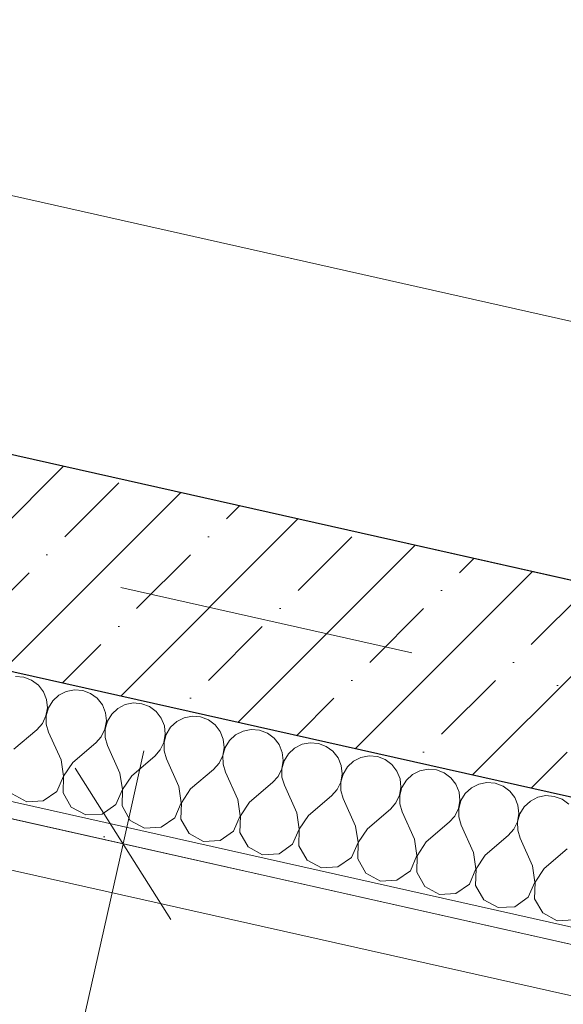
# Model space of a CAD drawing. Header units: millimetres. Extents: x -7213913 to -6930487, y 6129472 to 6354980.
# Tile 247 of 256: x -7183442 to -7182799, y 6182091 to 6183255. Entities that reach past the tile are written whole.
import ezdxf
from ezdxf.enums import TextEntityAlignment as Align

# ---------------------------------------------------------------- set-up
doc = ezdxf.new("R2010")
doc.units = ezdxf.units.MM
doc.header["$MEASUREMENT"] = 0
doc.linetypes.add('Штрихпунктирная', pattern=[670.277762, 352.777767, -176.388884, 0, -141.111112])
for name, color, linetype in [('S - квартира_помещение.АР', 7, 'Continuous'), ('S - МОП.АР', 7, 'Continuous'), ('АР-Отметки высот.АР', 7, 'Continuous'), ('АР-Стены_внешние_.АР', 7, 'Continuous'), ('АР-Чертеж-Оси_Осевые размеры.АР', 7, 'Continuous'), ('АР-Чертеж-Размеры.АР', 7, 'Continuous')]:
    doc.layers.add(name, color=color, linetype=linetype)
for name, color, linetype, lineweight in [('S - квартира_помещение.АР_Ном._пера__2', 8, 'Continuous', 15), ('S - МОП.АР_Ном._пера__2', 8, 'Continuous', 15), ('АР-Отметки высот.АР_Ном._пера__120', 7, 'Continuous', 0), ('АР-Стены_внешние_.АР_Ном._пера__1', 7, 'Continuous', 0), ('АР-Чертеж-Оси_Осевые размеры.АР_Ном._пера__120', 7, 'Continuous', 0), ('АР-Чертеж-Размеры.АР_Ном._пера__1', 7, 'Continuous', 0), ('Паспорта Зон Archicad_Ном._пера__1', 7, 'Continuous', 0)]:
    doc.layers.add(name, color=color, linetype=linetype, lineweight=lineweight)
doc.styles.add('РЎР“Р•РќР•Р\xa0Р\x98Р\xa0_РЎРўР\x98Р›Р¬_1', font='txt')
doc.styles.add('РЎР“Р•РќР•Р\xa0Р\x98Р\xa0_РЎРўР\x98Р›Р¬_2', font='calibri.ttf')
doc.styles.add('РЎР“Р•РќР•Р\xa0Р\x98Р\xa0_РЎРўР\x98Р›Р¬_3', font='GOST_Common.ttf')
doc.styles.add('РЎР“Р•РќР•Р\xa0Р\x98Р\xa0_РЎРўР\x98Р›Р¬_5', font='GOTHIC.TTF')
doc.dimstyles.new('СГЕНЕРИР_СТИЛЬ__3', dxfattribs={"dimtxt": 129.999995, "dimasz": 142.5, "dimexe": 0.18, "dimexo": 300000, "dimgap": 0, "dimtad": 1, "dimdec": 0, "dimzin": 0, "dimdsep": 46, "dimtxsty": 'РЎР“Р•РќР•Р\xa0Р\x98Р\xa0_РЎРўР\x98Р›Р¬_3', "dimblk": 'ARROWHEAD_6', "dimblk1": 'ARROWHEAD_6', "dimblk2": 'ARROWHEAD_6', "dimcen": 0.09, "dimclrd": 7, "dimclre": 7, "dimclrt": 7, "dimazin": 0, "dimtfac": 1, "dimtdec": 4, "dimtmove": 0, "dimatfit": 3, "dimfxl": 1, "dimtolj": 1, "dimtzin": 0, "dimarcsym": 0})
doc.dimstyles.new('СГЕНЕРИР_СТИЛЬ__4', dxfattribs={"dimtxt": 200, "dimasz": 237.5, "dimexe": 0.18, "dimexo": 0.0625, "dimgap": 0, "dimtad": 1, "dimdec": 0, "dimzin": 0, "dimdsep": 46, "dimtxsty": 'РЎР“Р•РќР•Р\xa0Р\x98Р\xa0_РЎРўР\x98Р›Р¬_3', "dimblk": 'ARROWHEAD_6', "dimblk1": 'ARROWHEAD_6', "dimblk2": 'ARROWHEAD_6', "dimcen": 0.09, "dimse1": 1, "dimse2": 1, "dimclrd": 7, "dimclre": 7, "dimclrt": 7, "dimazin": 0, "dimtfac": 1, "dimtdec": 4, "dimtmove": 2, "dimatfit": 3, "dimfxl": 1, "dimtolj": 1, "dimtzin": 0, "dimarcsym": 0})
doc.dimstyles.new('СГЕНЕРИР_СТИЛЬ__5', dxfattribs={"dimtxt": 200, "dimasz": 237.5, "dimexe": 0.18, "dimexo": 0.0625, "dimgap": 0, "dimtad": 1, "dimdec": 0, "dimzin": 0, "dimdsep": 46, "dimtxsty": 'РЎР“Р•РќР•Р\xa0Р\x98Р\xa0_РЎРўР\x98Р›Р¬_3', "dimblk": 'ARROWHEAD_6', "dimblk1": 'ARROWHEAD_6', "dimblk2": 'ARROWHEAD_6', "dimcen": 0.09, "dimse1": 1, "dimse2": 1, "dimclrd": 7, "dimclre": 7, "dimclrt": 7, "dimazin": 0, "dimtfac": 1, "dimtdec": 4, "dimtmove": 0, "dimatfit": 3, "dimfxl": 1, "dimtolj": 1, "dimtzin": 0, "dimarcsym": 0})
doc.dimstyles.new('СГЕНЕРИР_СТИЛЬ__7', dxfattribs={"dimtxt": 129.999995, "dimasz": 142.5, "dimexe": 0.18, "dimexo": 300000, "dimgap": 0, "dimtad": 1, "dimdec": 0, "dimzin": 0, "dimdsep": 46, "dimtxsty": 'РЎР“Р•РќР•Р\xa0Р\x98Р\xa0_РЎРўР\x98Р›Р¬_3', "dimblk": 'ARROWHEAD_6', "dimblk1": 'ARROWHEAD_6', "dimblk2": 'ARROWHEAD_6', "dimcen": 0.09, "dimclrd": 7, "dimclre": 7, "dimclrt": 7, "dimazin": 0, "dimtfac": 1, "dimtdec": 4, "dimtmove": 2, "dimatfit": 3, "dimfxl": 1, "dimtolj": 1, "dimtzin": 0, "dimarcsym": 0})

# ---------------------------------------------------------------- blocks, each defined once
blk = doc.blocks.new('Кухня-столовая_1_23_1', base_point=(-7184516.6, 6185420.6))
at = {"layer": 'S - квартира_помещение.АР_Ном._пера__2', "color": 8, "linetype": 'Continuous', "lineweight": 15, "flags": 128}
blk.add_lwpolyline([(-7187962.1, 6183753.5), (-7183618.6, 6182778), (-7181682.8, 6182343.2), (-7181589.6, 6182322.3), (-7180829.1, 6184357), (-7180662, 6184803.9), (-7180628.9, 6185196.7), (-7184598.7, 6186088.3), (-7184345.6, 6187215), (-7185272.6, 6187423.2), (-7185404, 6186837.7), (-7187179.8, 6187236.6)], close=True, dxfattribs=at)
at = {"layer": 'Паспорта Зон Archicad_Ном._пера__1', "color": 7, "lineweight": 0, "style": 'РЎР“Р•РќР•Р\xa0Р\x98Р\xa0_РЎРўР\x98Р›Р¬_1'}
blk.add_attdef('ROOM_NUMBER', text='', height=250, rotation=347.3417, dxfattribs=at).set_placement((-7182653.7, 6183805.3), align=Align.MIDDLE_CENTER)
at = {"layer": 'Паспорта Зон Archicad_Ном._пера__1', "color": 7, "lineweight": 0, "style": 'РЎР“Р•РќР•Р\xa0Р\x98Р\xa0_РЎРўР\x98Р›Р¬_2'}
blk.add_attdef('ROOM_AREA', text='', height=200, rotation=347.3417, dxfattribs=at).set_placement((-7181601.2, 6182488.8), align=Align.MIDDLE_RIGHT)
blk = doc.blocks.new('Техническая лоджия_7_52_1', base_point=(-7182433.9, 6182354.9))
at = {"layer": 'S - МОП.АР_Ном._пера__2', "color": 8, "linetype": 'Continuous', "lineweight": 15, "flags": 128}
blk.add_lwpolyline([(-7183887.9, 6182408), (-7184405.1, 6180105.4), (-7183009.8, 6179792), (-7182162.2, 6179601.7), (-7182022.6, 6181163.1), (-7181737.8, 6181925.1), (-7182229.2, 6182035.5)], close=True, dxfattribs=at)
at = {"layer": 'Паспорта Зон Archicad_Ном._пера__1', "color": 7, "lineweight": 0, "style": 'РЎР“Р•РќР•Р\xa0Р\x98Р\xa0_РЎРўР\x98Р›Р¬_1'}
blk.add_attdef('ROOM_NUMBER', text='', height=250, rotation=347.3417, dxfattribs=at).set_placement((-7182485, 6181615.1), align=Align.MIDDLE_CENTER)
at = {"layer": 'Паспорта Зон Archicad_Ном._пера__1', "color": 7, "lineweight": 0, "style": 'РЎР“Р•РќР•Р\xa0Р\x98Р\xa0_РЎРўР\x98Р›Р¬_2'}
blk.add_attdef('ROOM_AREA', text='', height=200, rotation=347.3417, dxfattribs=at).set_placement((-7182297, 6181116.1), align=Align.MIDDLE_RIGHT)
blk = doc.blocks.new('*X183', base_point=(-6566190.3, 6562677.8))
at = {"layer": 'АР-Стены_внешние_.АР_Ном._пера__1', "color": 7, "linetype": 'Continuous', "lineweight": 0}
for p, q in [((-7183437, 6182477.3), (-7183446.8, 6182478.2)), ((-7183427.8, 6182473.9), (-7183437, 6182477.3)), ((-7183419.8, 6182468), (-7183427.8, 6182473.9)), ((-7183413.8, 6182460.2), (-7183419.8, 6182468)), ((-7183410.1, 6182451.1), (-7183413.8, 6182460.2)), ((-7183386.8, 6182460.6), (-7183395.6, 6182456.1)), ((-7183377.1, 6182462.5), (-7183386.8, 6182460.6)), ((-7183367.3, 6182461.7), (-7183377.1, 6182462.5)), ((-7183358.1, 6182458.2), (-7183367.3, 6182461.7)), ((-7183409.1, 6182441.3), (-7183410.1, 6182451.1)), ((-7183402.8, 6182449.4), (-7183407.9, 6182441)), ((-7183395.6, 6182456.1), (-7183402.8, 6182449.4)), ((-7183350.1, 6182452.4), (-7183358.1, 6182458.2)), ((-7183344.1, 6182444.6), (-7183350.1, 6182452.4)), ((-7183307.4, 6182446.9), (-7183317.1, 6182444.9)), ((-7183297.6, 6182446), (-7183307.4, 6182446.9)), ((-7183410.8, 6182431.6), (-7183409.1, 6182441.3)), ((-7183407.9, 6182441), (-7183410.5, 6182431.5)), ((-7183340.5, 6182435.4), (-7183344.1, 6182444.6)), ((-7183339.4, 6182425.6), (-7183340.5, 6182435.4)), ((-7183325.9, 6182440.5), (-7183333.1, 6182433.8)), ((-7183317.1, 6182444.9), (-7183325.9, 6182440.5)), ((-7183288.4, 6182442.6), (-7183297.6, 6182446)), ((-7183280.5, 6182436.7), (-7183288.4, 6182442.6)), ((-7183274.4, 6182428.9), (-7183280.5, 6182436.7)), ((-7183415.1, 6182422.7), (-7183410.8, 6182431.6)), ((-7183410.5, 6182431.5), (-7183410.5, 6182421.7)), ((-7183341.1, 6182415.9), (-7183339.4, 6182425.6)), ((-7183338.2, 6182425.4), (-7183340.8, 6182415.9)), ((-7183333.1, 6182433.8), (-7183338.2, 6182425.4)), ((-7183270.8, 6182419.8), (-7183274.4, 6182428.9)), ((-7183256.2, 6182424.8), (-7183263.4, 6182418.1)), ((-7183247.4, 6182429.3), (-7183256.2, 6182424.8)), ((-7183237.7, 6182431.2), (-7183247.4, 6182429.3)), ((-7183227.9, 6182430.4), (-7183237.7, 6182431.2)), ((-7183218.7, 6182426.9), (-7183227.9, 6182430.4)), ((-7183210.8, 6182421.1), (-7183218.7, 6182426.9)), ((-7183448.8, 6182392.1), (-7183421.6, 6182415.3)), ((-7183421.6, 6182415.3), (-7183415.1, 6182422.7)), ((-7183410.5, 6182421.7), (-7183407.7, 6182412.2)), ((-7183393, 6182379.6), (-7183407.7, 6182412.2)), ((-7183345.4, 6182407), (-7183341.1, 6182415.9)), ((-7183340.8, 6182415.9), (-7183340.8, 6182406)), ((-7183269.7, 6182410), (-7183270.8, 6182419.8)), ((-7183263.4, 6182418.1), (-7183268.5, 6182409.7)), ((-7183204.7, 6182413.3), (-7183210.8, 6182421.1)), ((-7183201.1, 6182404.1), (-7183204.7, 6182413.3)), ((-7183177.7, 6182413.6), (-7183186.5, 6182409.2)), ((-7183168, 6182415.5), (-7183177.7, 6182413.6)), ((-7183158.2, 6182414.7), (-7183168, 6182415.5)), ((-7183149, 6182411.3), (-7183158.2, 6182414.7)), ((-7183351.9, 6182399.7), (-7183345.4, 6182407)), ((-7183340.8, 6182406), (-7183338, 6182396.5)), ((-7183271.4, 6182400.3), (-7183269.7, 6182410)), ((-7183268.5, 6182409.7), (-7183271.1, 6182400.2)), ((-7183200, 6182394.3), (-7183201.1, 6182404.1)), ((-7183193.7, 6182402.5), (-7183198.8, 6182394.1)), ((-7183186.5, 6182409.2), (-7183193.7, 6182402.5)), ((-7183141.1, 6182405.4), (-7183149, 6182411.3)), ((-7183135, 6182397.6), (-7183141.1, 6182405.4)), ((-7183379.1, 6182376.5), (-7183351.9, 6182399.7)), ((-7183323.4, 6182364), (-7183338, 6182396.5)), ((-7183282.2, 6182384), (-7183275.7, 6182391.4)), ((-7183275.7, 6182391.4), (-7183271.4, 6182400.3)), ((-7183271.1, 6182400.2), (-7183271.1, 6182390.4)), ((-7183271.1, 6182390.4), (-7183268.3, 6182380.9)), ((-7183201.7, 6182384.6), (-7183200, 6182394.3)), ((-7183198.8, 6182394.1), (-7183201.5, 6182384.6)), ((-7183131.4, 6182388.5), (-7183135, 6182397.6)), ((-7183116.8, 6182393.5), (-7183124, 6182386.8)), ((-7183108, 6182398), (-7183116.8, 6182393.5)), ((-7183098.3, 6182399.9), (-7183108, 6182398)), ((-7183088.5, 6182399.1), (-7183098.3, 6182399.9)), ((-7183079.3, 6182395.6), (-7183088.5, 6182399.1)), ((-7183071.4, 6182389.8), (-7183079.3, 6182395.6)), ((-7183065.3, 6182382), (-7183071.4, 6182389.8)), ((-7183390.2, 6182360.3), (-7183393, 6182379.6)), ((-7183309.4, 6182360.8), (-7183282.2, 6182384)), ((-7183253.7, 6182348.3), (-7183268.3, 6182380.9)), ((-7183206, 6182375.7), (-7183201.7, 6182384.6)), ((-7183201.5, 6182384.6), (-7183201.4, 6182374.7)), ((-7183132, 6182369), (-7183130.3, 6182378.7)), ((-7183129.1, 6182378.4), (-7183131.8, 6182368.9)), ((-7183130.3, 6182378.7), (-7183131.4, 6182388.5)), ((-7183124, 6182386.8), (-7183129.1, 6182378.4)), ((-7183061.7, 6182372.8), (-7183065.3, 6182382)), ((-7183047.1, 6182377.9), (-7183054.3, 6182371.2)), ((-7183038.3, 6182382.3), (-7183047.1, 6182377.9)), ((-7183028.7, 6182384.2), (-7183038.3, 6182382.3)), ((-7183018.8, 6182383.4), (-7183028.7, 6182384.2)), ((-7183009.6, 6182380), (-7183018.8, 6182383.4)), ((-7183001.7, 6182374.1), (-7183009.6, 6182380)), ((-7183379.1, 6182376.5), (-7183389.9, 6182360.3)), ((-7183239.7, 6182345.2), (-7183212.6, 6182368.4)), ((-7183212.6, 6182368.4), (-7183206, 6182375.7)), ((-7183201.4, 6182374.7), (-7183198.6, 6182365.2)), ((-7183136.3, 6182360.1), (-7183132, 6182369)), ((-7183131.8, 6182368.9), (-7183131.7, 6182359)), ((-7183060.7, 6182363), (-7183061.7, 6182372.8)), ((-7183054.3, 6182371.2), (-7183059.4, 6182362.7)), ((-7182995.7, 6182366.3), (-7183001.7, 6182374.1)), ((-7182992, 6182357.2), (-7182995.7, 6182366.3)), ((-7182968.6, 6182366.7), (-7182977.4, 6182362.2)), ((-7182959, 6182368.6), (-7182968.6, 6182366.7)), ((-7182949.1, 6182367.8), (-7182959, 6182368.6)), ((-7182939.9, 6182364.3), (-7182949.1, 6182367.8)), ((-7183398, 6182342.4), (-7183390.2, 6182360.3)), ((-7183389.9, 6182360.3), (-7183390.6, 6182340.7)), ((-7183320.5, 6182344.7), (-7183323.4, 6182364)), ((-7183309.4, 6182360.8), (-7183320.2, 6182344.6)), ((-7183184, 6182332.7), (-7183198.6, 6182365.2)), ((-7183142.9, 6182352.7), (-7183136.3, 6182360.1)), ((-7183131.7, 6182359), (-7183128.9, 6182349.6)), ((-7183062.3, 6182353.3), (-7183060.7, 6182363)), ((-7183059.4, 6182362.7), (-7183062.1, 6182353.2)), ((-7182991, 6182347.4), (-7182992, 6182357.2)), ((-7182984.6, 6182355.5), (-7182989.8, 6182347.1)), ((-7182977.4, 6182362.2), (-7182984.6, 6182355.5)), ((-7182932, 6182358.5), (-7182939.9, 6182364.3)), ((-7182926, 6182350.7), (-7182932, 6182358.5)), ((-7183414, 6182331.2), (-7183398, 6182342.4)), ((-7183328.3, 6182326.7), (-7183320.5, 6182344.7)), ((-7183320.2, 6182344.6), (-7183320.9, 6182325.1)), ((-7183250.8, 6182329), (-7183253.7, 6182348.3)), ((-7183239.7, 6182345.2), (-7183250.5, 6182328.9)), ((-7183170, 6182329.5), (-7183142.9, 6182352.7)), ((-7183114.3, 6182317), (-7183128.9, 6182349.6)), ((-7183073.2, 6182337.1), (-7183066.6, 6182344.4)), ((-7183066.6, 6182344.4), (-7183062.3, 6182353.3)), ((-7183062.1, 6182353.2), (-7183062, 6182343.4)), ((-7183062, 6182343.4), (-7183059.2, 6182333.9)), ((-7182992.7, 6182337.7), (-7182991, 6182347.4)), ((-7182989.8, 6182347.1), (-7182992.4, 6182337.6)), ((-7182922.3, 6182341.5), (-7182926, 6182350.7)), ((-7182907.7, 6182346.6), (-7182914.9, 6182339.9)), ((-7182898.9, 6182351), (-7182907.7, 6182346.6)), ((-7182889.3, 6182352.9), (-7182898.9, 6182351)), ((-7182879.4, 6182352.1), (-7182889.3, 6182352.9)), ((-7182870.2, 6182348.7), (-7182879.4, 6182352.1)), ((-7182862.3, 6182342.8), (-7182870.2, 6182348.7)), ((-7182856.3, 6182335), (-7182862.3, 6182342.8)), ((-7183450.6, 6182339.5), (-7183433.4, 6182330.1)), ((-7183433.4, 6182330.1), (-7183414, 6182331.2)), ((-7183390.6, 6182340.7), (-7183380.9, 6182323.8)), ((-7183181.1, 6182313.4), (-7183184, 6182332.7)), ((-7183100.3, 6182313.9), (-7183073.2, 6182337.1)), ((-7183044.6, 6182301.4), (-7183059.2, 6182333.9)), ((-7182996.9, 6182328.8), (-7182992.7, 6182337.7)), ((-7182992.4, 6182337.6), (-7182992.3, 6182327.7)), ((-7182923, 6182322), (-7182921.3, 6182331.7)), ((-7182920.1, 6182331.4), (-7182922.7, 6182321.9)), ((-7182921.3, 6182331.7), (-7182922.3, 6182341.5)), ((-7182914.9, 6182339.9), (-7182920.1, 6182331.4)), ((-7182852.6, 6182325.9), (-7182856.3, 6182335)), ((-7182838, 6182330.9), (-7182845.2, 6182324.2)), ((-7182829.2, 6182335.4), (-7182838, 6182330.9)), ((-7182819.6, 6182337.3), (-7182829.2, 6182335.4)), ((-7182809.8, 6182336.5), (-7182819.6, 6182337.3)), ((-7182800.5, 6182333), (-7182809.8, 6182336.5)), ((-7182792.6, 6182327.2), (-7182800.5, 6182333)), ((-7183380.9, 6182323.8), (-7183363.8, 6182314.5)), ((-7183344.3, 6182315.6), (-7183328.3, 6182326.7)), ((-7183320.9, 6182325.1), (-7183311.2, 6182308.1)), ((-7183258.6, 6182311.1), (-7183250.8, 6182329)), ((-7183250.5, 6182328.9), (-7183251.2, 6182309.4)), ((-7183170, 6182329.5), (-7183180.9, 6182313.3)), ((-7183030.6, 6182298.2), (-7183003.5, 6182321.4)), ((-7183003.5, 6182321.4), (-7182996.9, 6182328.8)), ((-7182992.3, 6182327.7), (-7182989.5, 6182318.3)), ((-7182927.2, 6182313.1), (-7182923, 6182322)), ((-7182922.7, 6182321.9), (-7182922.6, 6182312.1)), ((-7182851.6, 6182316.1), (-7182852.6, 6182325.9)), ((-7182845.2, 6182324.2), (-7182850.4, 6182315.8)), ((-7183363.8, 6182314.5), (-7183344.3, 6182315.6)), ((-7183311.2, 6182308.1), (-7183294.1, 6182298.8)), ((-7183274.6, 6182299.9), (-7183258.6, 6182311.1)), ((-7183251.2, 6182309.4), (-7183241.5, 6182292.5)), ((-7183188.9, 6182295.4), (-7183181.1, 6182313.4)), ((-7183180.9, 6182313.3), (-7183181.5, 6182293.8)), ((-7183111.4, 6182297.7), (-7183114.3, 6182317)), ((-7183100.3, 6182313.9), (-7183111.2, 6182297.6)), ((-7182974.9, 6182285.7), (-7182989.5, 6182318.3)), ((-7182933.8, 6182305.8), (-7182927.2, 6182313.1)), ((-7182922.6, 6182312.1), (-7182919.8, 6182302.6)), ((-7182853.3, 6182306.4), (-7182851.6, 6182316.1)), ((-7182850.4, 6182315.8), (-7182853, 6182306.3)), ((-7183294.1, 6182298.8), (-7183274.6, 6182299.9)), ((-7183119.2, 6182279.8), (-7183111.4, 6182297.7)), ((-7183111.2, 6182297.6), (-7183111.8, 6182278.1)), ((-7183041.7, 6182282.1), (-7183044.6, 6182301.4)), ((-7183030.6, 6182298.2), (-7183041.5, 6182282)), ((-7182961, 6182282.6), (-7182933.8, 6182305.8)), ((-7182905.2, 6182270.1), (-7182919.8, 6182302.6)), ((-7182864.1, 6182290.1), (-7182857.6, 6182297.5)), ((-7182857.6, 6182297.5), (-7182853.3, 6182306.4)), ((-7182853, 6182306.3), (-7182852.9, 6182296.4)), ((-7182852.9, 6182296.4), (-7182850.2, 6182287)), ((-7183241.5, 6182292.5), (-7183224.4, 6182283.2)), ((-7183224.4, 6182283.2), (-7183204.9, 6182284.3)), ((-7183204.9, 6182284.3), (-7183188.9, 6182295.4)), ((-7183181.5, 6182293.8), (-7183171.8, 6182276.8)), ((-7182972.1, 6182266.4), (-7182974.9, 6182285.7)), ((-7182891.3, 6182266.9), (-7182864.1, 6182290.1)), ((-7182835.5, 6182254.4), (-7182850.2, 6182287)), ((-7183171.8, 6182276.8), (-7183154.7, 6182267.5)), ((-7183135.2, 6182268.6), (-7183119.2, 6182279.8)), ((-7183111.8, 6182278.1), (-7183102.1, 6182261.2)), ((-7183049.5, 6182264.1), (-7183041.7, 6182282.1)), ((-7183041.5, 6182282), (-7183042.1, 6182262.5)), ((-7182961, 6182282.6), (-7182971.8, 6182266.3)), ((-7182821.6, 6182251.3), (-7182794.4, 6182274.5)), ((-7183154.7, 6182267.5), (-7183135.2, 6182268.6)), ((-7183102.1, 6182261.2), (-7183085, 6182251.9)), ((-7183065.5, 6182253), (-7183049.5, 6182264.1)), ((-7183042.1, 6182262.5), (-7183032.4, 6182245.5)), ((-7182979.8, 6182248.5), (-7182972.1, 6182266.4)), ((-7182971.8, 6182266.3), (-7182972.4, 6182246.8)), ((-7182902.4, 6182250.7), (-7182905.2, 6182270.1)), ((-7182891.3, 6182266.9), (-7182902.1, 6182250.7)), ((-7183085, 6182251.9), (-7183065.5, 6182253)), ((-7182910.1, 6182232.8), (-7182902.4, 6182250.7)), ((-7182902.1, 6182250.7), (-7182902.7, 6182231.2)), ((-7182832.7, 6182235.1), (-7182835.5, 6182254.4)), ((-7182821.6, 6182251.3), (-7182832.4, 6182235)), ((-7183032.4, 6182245.5), (-7183015.3, 6182236.2)), ((-7183015.3, 6182236.2), (-7182995.8, 6182237.3)), ((-7182995.8, 6182237.3), (-7182979.8, 6182248.5)), ((-7182972.4, 6182246.8), (-7182962.7, 6182229.9)), ((-7182962.7, 6182229.9), (-7182945.6, 6182220.6)), ((-7182926.1, 6182221.7), (-7182910.1, 6182232.8)), ((-7182902.7, 6182231.2), (-7182893.1, 6182214.2)), ((-7182840.4, 6182217.2), (-7182832.7, 6182235.1)), ((-7182832.4, 6182235), (-7182833.1, 6182215.5)), ((-7182945.6, 6182220.6), (-7182926.1, 6182221.7)), ((-7182893.1, 6182214.2), (-7182875.9, 6182204.9)), ((-7182856.4, 6182206), (-7182840.4, 6182217.2)), ((-7182833.1, 6182215.5), (-7182823.4, 6182198.6)), ((-7182875.9, 6182204.9), (-7182856.4, 6182206)), ((-7182823.4, 6182198.6), (-7182806.2, 6182189.3)), ((-7182806.2, 6182189.3), (-7182786.7, 6182190.3))]:
    blk.add_line(p, q, dxfattribs=at)
blk = doc.blocks.new('Стена_2_1', base_point=(-7184111.1, 6182760.5))
at = {"layer": 'АР-Стены_внешние_.АР', "linetype": 'Continuous', "lineweight": 0, "true_color": 0x000000}
h = blk.add_hatch(dxfattribs=at)
h.set_pattern_fill('ЖЕЛЕЗОБЕТОН__PROJECT__0001', color=18, style=0, pattern_type=2)
h.set_pattern_definition([(45, (-6566190.34, 6562677.8), (-84.852814, 84.852814), []), (45, (-6566232.77, 6562720.22), (-84.852814, 84.852814), [90, -30, 0, -30])])
h.paths.add_polyline_path([(-7184016.5, 6182611.2), (-7181700.8, 6182091.1), (-7181646.1, 6182335), (-7183961.8, 6182855.1)])
h = blk.add_hatch(dxfattribs=at)
h.set_pattern_fill('ШТУКАТУРКА__ГИПС_01_0001', color=18, style=0, pattern_type=2)
h.set_pattern_definition([(45, (-6566190.34, 6563027.8), (-111.369318, 111.369318), [0, -105, 0, -157.5]), (110, (-6565840.34, 6563027.8), (148.001588, 53.868173), [0, -77, 0, -133])])
h.paths.add_polyline_path([(-7183887.9, 6182408), (-7181738.1, 6181925.2), (-7181733.7, 6181944.7), (-7183883.5, 6182427.6)])
at = {"layer": 'АР-Стены_внешние_.АР_Ном._пера__1', "color": 7, "linetype": 'Continuous', "lineweight": 30}
blk.add_line((-7184016.5, 6182611.2), (-7181700.8, 6182091.1), dxfattribs=at)
at = {"layer": 'АР-Стены_внешние_.АР_Ном._пера__1', "color": 7, "linetype": 'Continuous', "lineweight": 0}
blk.add_line((-7183903.1, 6182431.9), (-7181733.7, 6181944.7), dxfattribs=at)
at = {"layer": 'АР-Стены_внешние_.АР_Ном._пера__1', "color": 7, "linetype": 'Continuous', "lineweight": 30, "flags": 128}
blk.add_lwpolyline([(-7181646.1, 6182335), (-7184205.7, 6182909.9)], dxfattribs=at)
at = {"layer": 'АР-Стены_внешние_.АР_Ном._пера__1', "color": 7, "linetype": 'Continuous', "lineweight": 0, "flags": 128}
blk.add_lwpolyline([(-7183887.9, 6182408), (-7181738.1, 6181925.2)], dxfattribs=at)
at = {"layer": 'АР-Стены_внешние_.АР', "color": 7, "lineweight": 0}
blk.add_blockref('*X183', (-6566190.3, 6562677.8), dxfattribs=at)
blk = doc.blocks.new('Линия_6_1', base_point=(-7180474.2, 6181580.6))
at = {"layer": 'АР-Отметки высот.АР_Ном._пера__120', "color": 7, "linetype": 'Continuous', "lineweight": 0}
blk.add_line((-7180474.2, 6181580.6), (-7184416, 6182465.9), dxfattribs=at)
blk = doc.blocks.new('*D954', base_point=(-6566190.3, 6562677.8))
at = {"layer": 'АР-Чертеж-Размеры.АР_Ном._пера__1', "color": 7, "linetype": 'Continuous', "lineweight": 0, "transparency": 16777216}
for p, q in [((-7181747.9, 6185448), (-7181706.9, 6185631)), ((-7181653.4, 6185298.7), (-7181842.5, 6185597.4)), ((-7181519.3, 6185396.7), (-7181976.6, 6185499.4)), ((-7182408.7, 6182506.3), (-7181747.9, 6185448)), ((-7182503.2, 6182655.6), (-7182314.1, 6182356.9)), ((-7182180, 6182454.9), (-7182637.3, 6182557.6)), ((-7182449.7, 6182323.3), (-7182408.7, 6182506.3))]:
    blk.add_line(p, q, dxfattribs=at)
at = {"layer": 'АР-Чертеж-Размеры.АР_Ном._пера__1', "color": 7, "lineweight": 0, "transparency": 16777216, "insert": (-7182135.1, 6184130), "char_height": 200, "attachment_point": 7, "rotation": 77.3417, "style": 'РЎР“Р•РќР•Р\xa0Р\x98Р\xa0_РЎРўР\x98Р›Р¬_3'}
blk.add_mtext('\\A1;{\\pql;\\fGOST Common|b0|i0|c204|p0;\\W1.000000;3\xa0015}', dxfattribs=at)
blk = doc.blocks.new('ARROWHEAD_6')
at = {"color": 0, "linetype": 'Continuous', "lineweight": 0}
for p, q in [((-0.5, -0.5), (0.5, 0.5)), ((0, 0), (-1, 0))]:
    blk.add_line(p, q, dxfattribs=at)
blk = doc.blocks.new('*D964', base_point=(-6566190.3, 6562677.8))
at = {"layer": 'АР-Чертеж-Размеры.АР_Ном._пера__1', "color": 7, "linetype": 'Continuous', "lineweight": 0, "transparency": 16777216}
for p, q in [((-7183319.7, 6182280.4), (-7183295.1, 6182390.2)), ((-7183263, 6182190.8), (-7183376.4, 6182370)), ((-7183182.5, 6182249.6), (-7183456.9, 6182311.2)), ((-7183836.9, 6179977.8), (-7183319.7, 6182280.4)), ((-7183893.6, 6180067.4), (-7183780.1, 6179888.2)), ((-7183699.7, 6179947), (-7183974.1, 6180008.6)), ((-7183861.5, 6179868), (-7183836.9, 6179977.8))]:
    blk.add_line(p, q, dxfattribs=at)
at = {"layer": 'АР-Чертеж-Размеры.АР_Ном._пера__1', "color": 7, "lineweight": 0, "transparency": 16777216, "insert": (-7183604.7, 6181208.9), "char_height": 130, "attachment_point": 7, "rotation": 77.3417, "style": 'РЎР“Р•РќР•Р\xa0Р\x98Р\xa0_РЎРўР\x98Р›Р¬_3'}
blk.add_mtext('\\A1;{\\pql;\\fGOST Common|b0|i0|c204|p0;\\W1.000000;2\xa0360}', dxfattribs=at)
blk = doc.blocks.new('*D1133', base_point=(-6566190.3, 6562677.8))
at = {"layer": 'АР-Чертеж-Размеры.АР_Ном._пера__1', "color": 7, "linetype": 'Continuous', "lineweight": 0, "transparency": 16777216}
for p, q in [((-7187896.6, 6184045.2), (-7186120.8, 6183646.3)), ((-7186172.2, 6183417.7), (-7186069.5, 6183875)), ((-7185971.5, 6183740.9), (-7186270.2, 6183551.8)), ((-7186120.8, 6183646.3), (-7181524.2, 6182613.9)), ((-7181575.5, 6182385.3), (-7181472.8, 6182842.6)), ((-7181673.5, 6182519.4), (-7181374.8, 6182708.5)), ((-7181524.2, 6182613.9), (-7181341.2, 6182572.9))]:
    blk.add_line(p, q, dxfattribs=at)
at = {"layer": 'АР-Чертеж-Размеры.АР_Ном._пера__1', "color": 7, "lineweight": 0, "transparency": 16777216, "insert": (-7184094.4, 6183232.2), "char_height": 200, "attachment_point": 7, "rotation": 347.3417, "style": 'РЎР“Р•РќР•Р\xa0Р\x98Р\xa0_РЎРўР\x98Р›Р¬_3'}
blk.add_mtext('\\A1;{\\pql;\\fGOST Common|b0|i0|c204|p0;\\W1.000000;4\xa0711}', dxfattribs=at)
blk = doc.blocks.new('*D1176', base_point=(-6566190.3, 6562677.8))
at = {"layer": 'АР-Чертеж-Размеры.АР_Ном._пера__1', "color": 7, "linetype": 'Continuous', "lineweight": 0, "transparency": 16777216}
for p, q in [((-7184223.9, 6180912.2), (-7184285.5, 6180637.8)), ((-7184165.1, 6180831.8), (-7184344.3, 6180718.3)), ((-7184254.7, 6180775), (-7184364.5, 6180799.7)), ((-7182213.7, 6180316.6), (-7184254.7, 6180775)), ((-7182182.9, 6180453.8), (-7182244.5, 6180179.4)), ((-7182303.3, 6180259.9), (-7182124.1, 6180373.4)), ((-7182103.9, 6180292), (-7182213.7, 6180316.6))]:
    blk.add_line(p, q, dxfattribs=at)
at = {"layer": 'АР-Чертеж-Размеры.АР_Ном._пера__1', "color": 7, "lineweight": 0, "transparency": 16777216, "insert": (-7183430.1, 6180616.5), "char_height": 130, "attachment_point": 7, "rotation": 347.3417, "style": 'РЎР“Р•РќР•Р\xa0Р\x98Р\xa0_РЎРўР\x98Р›Р¬_3'}
blk.add_mtext('\\A1;{\\pql;\\fGOST Common|b0|i0|c204|p0;\\W1.000000;2\xa0092}', dxfattribs=at)
blk = doc.blocks.new('Стандартный Маркер Сетки[167]_1', base_point=(-7207190.9, 6187944.1))
at = {"layer": 'АР-Чертеж-Оси_Осевые размеры.АР_Ном._пера__120', "color": 7, "linetype": 'Штрихпунктирная', "lineweight": 0}
blk.add_line((-7206215.2, 6187725), (-7182117.1, 6182312.7), dxfattribs=at)
at = {"layer": 'АР-Чертеж-Оси_Осевые размеры.АР_Ном._пера__120', "color": 7, "lineweight": 0, "style": 'РЎР“Р•РќР•Р\xa0Р\x98Р\xa0_РЎРўР\x98Р›Р¬_5'}
blk.add_attdef('AC_MarkerText_1', text='', height=350, rotation=347.3417, dxfattribs=at).set_placement((-7207608.8, 6188234.8), align=Align.TOP_CENTER)
blk = doc.blocks.new('Стандартный Маркер Сетки[215]_1', base_point=(-7207190.9, 6187944.1))
at = {"layer": 'АР-Чертеж-Оси_Осевые размеры.АР_Ном._пера__120', "color": 7, "linetype": 'Штрихпунктирная', "lineweight": 0}
blk.add_line((-7206215.2, 6187725), (-7182117.1, 6182312.7), dxfattribs=at)
at = {"layer": 'АР-Чертеж-Оси_Осевые размеры.АР_Ном._пера__120', "color": 7, "lineweight": 0, "style": 'РЎР“Р•РќР•Р\xa0Р\x98Р\xa0_РЎРўР\x98Р›Р¬_5'}
blk.add_attdef('AC_MarkerText_1', text='', height=350, rotation=347.3417, dxfattribs=at).set_placement((-7207608.8, 6188234.8), align=Align.TOP_CENTER)

msp = doc.modelspace()

# ---------------------------------------------------------------- linework, layer by layer
at = {"layer": 'S - квартира_помещение.АР', "color": 254, "linetype": 'Continuous', "lineweight": 0, "true_color": 0xd8d8d8, "flags": 128}
msp.add_lwpolyline([(-7187962.1, 6183753.5), (-7183618.6, 6182778), (-7181682.8, 6182343.2), (-7181589.6, 6182322.3), (-7180829.1, 6184357), (-7180662, 6184803.9), (-7180628.9, 6185196.7), (-7184598.7, 6186088.3), (-7184345.6, 6187215), (-7185272.6, 6187423.2), (-7185404, 6186837.7), (-7187179.8, 6187236.6)], close=True, dxfattribs=at)
at = {"layer": 'S - МОП.АР', "color": 254, "linetype": 'Continuous', "lineweight": 0, "true_color": 0xdadada, "flags": 128}
msp.add_lwpolyline([(-7183887.9, 6182408), (-7184405.1, 6180105.4), (-7183009.8, 6179792), (-7182162.2, 6179601.7), (-7182022.6, 6181163.1), (-7181737.8, 6181925.1), (-7182229.2, 6182035.5)], close=True, dxfattribs=at)

# ---------------------------------------------------------------- block references
at = {"layer": 'S - квартира_помещение.АР', "color": 7, "linetype": 'Continuous', "lineweight": 0}
msp.add_blockref('Кухня-столовая_1_23_1', (-7184516.6, 6185420.6), dxfattribs=at)
at = {"layer": 'S - МОП.АР', "color": 7, "linetype": 'Continuous', "lineweight": 0}
msp.add_blockref('Техническая лоджия_7_52_1', (-7182433.9, 6182354.9), dxfattribs=at)
at = {"layer": 'АР-Отметки высот.АР', "color": 7, "linetype": 'Continuous', "lineweight": 0}
msp.add_blockref('Линия_6_1', (-7180474.2, 6181580.6), dxfattribs=at)
at = {"layer": 'АР-Стены_внешние_.АР', "color": 7, "lineweight": 0}
msp.add_blockref('Стена_2_1', (-7184111.1, 6182760.5), dxfattribs=at)
at = {"layer": 'АР-Чертеж-Оси_Осевые размеры.АР', "color": 8, "linetype": 'Continuous', "lineweight": 15}
for name in ['Стандартный Маркер Сетки[167]_1', 'Стандартный Маркер Сетки[215]_1']:
    msp.add_blockref(name, (-7207190.9, 6187944.1), dxfattribs=at)

# ---------------------------------------------------------------- dimensions: what is measured, and where the dimension line sits
at = {"layer": 'АР-Чертеж-Размеры.АР', "color": 7, "linetype": 'Continuous', "lineweight": 0}
for base, p1, p2, angle, dimstyle, picture, middle, turn in [((-7181747.9, 6185448), (-7182925.9, 6182622.4), (-7182614.1, 6185642.6), 77.3417, 'СГЕНЕРИР_СТИЛЬ__4', '*D954', (-7182157.5, 6184486.6), 77.3417), ((-7181524.2, 6182613.9), (-7186186.3, 6183354.7), (-7181589.6, 6182322.3), 347.3417, 'СГЕНЕРИР_СТИЛЬ__5', '*D1133', (-7183737.7, 6183254.6), 347.3417), ((-7184254.7, 6180775), (-7182024.5, 6181159), (-7183887.9, 6182408), 167.3417, 'СГЕНЕРИР_СТИЛЬ__3', '*D1176', (-7183198.3, 6180631), 347.3417), ((-7183319.7, 6182280.4), (-7183707.5, 6179948.7), (-7182813, 6182166.6), 77.3417, 'СГЕНЕРИР_СТИЛЬ__7', '*D964', (-7183619.3, 6181440.7), 77.3417)]:
    dim = msp.add_linear_dim(base=base, p1=p1, p2=p2, angle=angle, dimstyle=dimstyle, dxfattribs=at)
    dim.commit()
    dim.dimension.update_dxf_attribs({"geometry": picture, "text_midpoint": middle, "dimtype": 160, "text_rotation": turn})

doc.saveas('drawing.dxf')
